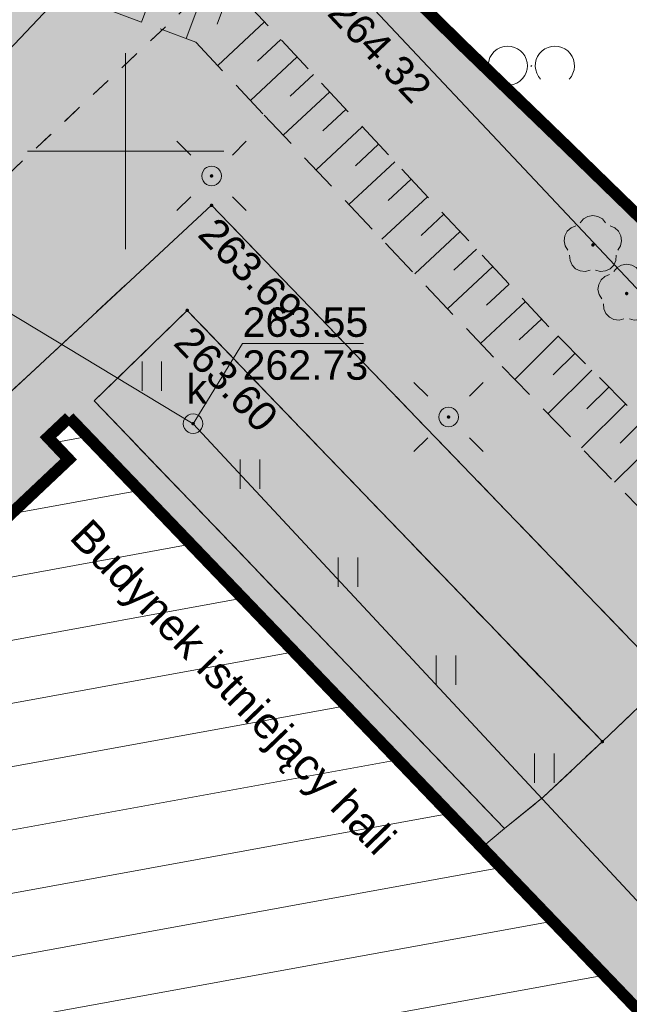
# Model space of a CAD drawing. Header units: metres. Extents: x 7427040 to 7427559, y 5541084 to 5541580.
# Tile 76 of 99: x 7427347 to 7427363, y 5541328 to 5541353. Entities that reach past the tile are written whole.
import ezdxf
from ezdxf.enums import TextEntityAlignment as Align

# ---------------------------------------------------------------- set-up
doc = ezdxf.new("R2010")
doc.units = ezdxf.units.M
doc.header["$MEASUREMENT"] = 0
for name, pattern in [('DASHED2', [0.375, 0.25, -0.125]), ('PRZER1-1', [1, 0.5, -0.5]), ('PRZER2-1', [1.5, 1, -0.5])]:
    doc.linetypes.add(name, pattern=pattern)
doc.layers.get('0').update_dxf_attribs({"color": 4})
for name, color, linetype, lineweight in [('__ELEKTRYKA', 94, 'Continuous', 0), ('__OPISY', 7, 'Continuous', 0), ('_PZT_NAWIERZCHNIE_L', 7, 'Continuous', 13), ('A_budynki istniejące_L', 252, 'Continuous', 70), ('A_granica terenu do wniosku o ULICP', 151, 'DASHED2', 40), ('E_gn_typ', 1, 'Continuous', 30), ('E_opisy', 3, 'Continuous', 30), ('GEPPGD', 7, 'Continuous', 13), ('GESBZO', 7, 'Continuous', 53), ('GESDZI', 7, 'Continuous', 13), ('GESUZY', 96, 'Continuous', 13), ('GSLKOG', 7, 'Continuous', 30), ('GSLKRW', 7, 'Continuous', 30), ('GSPRDL', 96, 'Continuous', 13), ('GSPWPS', 7, 'Continuous', 13), ('GSPWPS_O', 7, 'Continuous', 13), ('GSSKOD', 7, 'Continuous', 13), ('GSSUTR', 7, 'Continuous', 13), ('GSSZAD', 7, 'Continuous', 13), ('GSSZSN', 7, 'Continuous', 13), ('GULKPR', 36, 'Continuous', 13), ('GULWPR', 5, 'Continuous', 13), ('GUPELA', 7, 'Continuous', 13), ('GUPKSD', 36, 'Continuous', 13), ('GUPKSD_O', 36, 'Continuous', 13), ('GUPPRZ', 7, 'Continuous', 13), ('GUPPRZ_O', 7, 'Continuous', 13), ('Ramka sekcyjna', 224, 'Continuous', 13)]:
    doc.layers.add(name, color=color, linetype=linetype, lineweight=lineweight)
for name, color, linetype, lineweight, transparency in [('A_budynki istniejące_H', 252, 'Continuous', 0, 0.5), ('A_chodniki_H', 253, 'Continuous', 13, 0.3), ('A_tereny zielone', 73, 'Continuous', 13, 0.7)]:
    doc.layers.add(name, color=color, linetype=linetype, lineweight=lineweight, transparency=transparency)
doc.styles.add('Arial', font='arial.ttf')
doc.styles.add('ARIAL 500', font='arial.ttf', dxfattribs={"height": 0.8})
doc.styles.add('GN_atrybuty', font='simplex.shx', dxfattribs={"width": 0.8})
doc.styles.add('Style-romans', font='romans.shx')

# ---------------------------------------------------------------- blocks, each defined once
blk = doc.blocks.new('D_GEPPGD1_2')
at = {"lineweight": -2, "extrusion": (0, 0, -1)}
blk.add_hatch(color=0, dxfattribs=at).paths.add_polyline_path([(0, -0.045), (-0.013906, -0.042798), (-0.02645, -0.036406), (-0.036406, -0.02645), (-0.042798, -0.013906), (-0.045, 0), (-0.042798, 0.013906), (-0.036406, 0.02645), (-0.02645, 0.036406), (-0.013906, 0.042798), (0, 0.045), (0.013906, 0.042798), (0.02645, 0.036406), (0.036406, 0.02645), (0.042798, 0.013906), (0.045, 0), (0.042798, -0.013906), (0.036406, -0.02645), (0.02645, -0.036406), (0.013906, -0.042798)])
blk = doc.blocks.new('D_GUPKSD1_1')
at = {"color": 0, "lineweight": -2, "flags": 128}
blk.add_lwpolyline([(0, 0.25), (0.064705, 0.241481), (0.125, 0.216506), (0.176777, 0.176777), (0.216506, 0.125), (0.241481, 0.064705), (0.25, 0), (0.241481, -0.064705), (0.216506, -0.125), (0.176777, -0.176777), (0.125, -0.216506), (0.064705, -0.241481), (0, -0.25), (-0.064705, -0.241481), (-0.125, -0.216506), (-0.176777, -0.176777), (-0.216506, -0.125), (-0.241481, -0.064705), (-0.25, 0), (-0.241481, 0.064705), (-0.216506, 0.125), (-0.176777, 0.176777), (-0.125, 0.216506), (-0.064705, 0.241481), (0, 0.25)], close=True, dxfattribs=at)
blk = doc.blocks.new('D_GSPRDL1')
at = {"lineweight": -2, "extrusion": (0, 0, -1)}
blk.add_hatch(color=0, dxfattribs=at).paths.add_polyline_path([(0, -0.045), (-0.013906, -0.042798), (-0.02645, -0.036406), (-0.036406, -0.02645), (-0.042798, -0.013906), (-0.045, 0), (-0.042798, 0.013906), (-0.036406, 0.02645), (-0.02645, 0.036406), (-0.013906, 0.042798), (0, 0.045), (0.013906, 0.042798), (0.02645, 0.036406), (0.036406, 0.02645), (0.042798, 0.013906), (0.045, 0), (0.042798, -0.013906), (0.036406, -0.02645), (0.02645, -0.036406), (0.013906, -0.042798)])
at = {"color": 0, "lineweight": -2, "flags": 128}
for points in [[(-0.324277, 0.563333), (-0.240553, 0.662679), (-0.127956, 0.727494), (0, 0.75), (0.127956, 0.727494), (0.240553, 0.662679), (0.324277, 0.563333)], [(-0.635969, -0.134326), (-0.70458, -0.024001), (-0.731429, 0.103115), (-0.713292, 0.231763), (-0.652348, 0.346501), (-0.55591, 0.433559), (-0.435555, 0.482485)], [(0.435555, 0.482485), (0.55591, 0.433559), (0.652348, 0.346501), (0.713292, 0.231763), (0.731429, 0.103115), (0.70458, -0.024001), (0.635969, -0.134326)], [(-0.068773, -0.646351), (-0.194901, -0.677512), (-0.324092, -0.663766), (-0.440839, -0.606763), (-0.531129, -0.513345), (-0.584125, -0.394725), (-0.593465, -0.265141)], [(0.593465, -0.265141), (0.584125, -0.394725), (0.531129, -0.513345), (0.440839, -0.606763), (0.324092, -0.663766), (0.194901, -0.677512), (0.068773, -0.646351)]]:
    blk.add_lwpolyline(points, dxfattribs=at)
blk = doc.blocks.new('D_GUPPRZ1')
at = {"lineweight": -2, "extrusion": (0, 0, -1)}
blk.add_hatch(color=0, dxfattribs=at).paths.add_polyline_path([(0, -0.045), (-0.011647, -0.043467), (-0.0225, -0.038971), (-0.03182, -0.03182), (-0.038971, -0.0225), (-0.043467, -0.011647), (-0.045, 0), (-0.043467, 0.011647), (-0.038971, 0.0225), (-0.03182, 0.03182), (-0.0225, 0.038971), (-0.011647, 0.043467), (0, 0.045), (0.011647, 0.043467), (0.0225, 0.038971), (0.03182, 0.03182), (0.038971, 0.0225), (0.043467, 0.011647), (0.045, 0), (0.043467, -0.011647), (0.038971, -0.0225), (0.03182, -0.03182), (0.0225, -0.038971), (0.011647, -0.043467)])
blk = doc.blocks.new('D_GSPWPS1')
at = {"lineweight": -2, "extrusion": (0, 0, -1)}
blk.add_hatch(color=0, dxfattribs=at).paths.add_polyline_path([(0, -0.045), (-0.011647, -0.043467), (-0.0225, -0.038971), (-0.03182, -0.03182), (-0.038971, -0.0225), (-0.043467, -0.011647), (-0.045, 0), (-0.043467, 0.011647), (-0.038971, 0.0225), (-0.03182, 0.03182), (-0.0225, 0.038971), (-0.011647, 0.043467), (0, 0.045), (0.011647, 0.043467), (0.0225, 0.038971), (0.03182, 0.03182), (0.038971, 0.0225), (0.043467, 0.011647), (0.045, 0), (0.043467, -0.011647), (0.038971, -0.0225), (0.03182, -0.03182), (0.0225, -0.038971), (0.011647, -0.043467)])
blk = doc.blocks.new('D_GUPELA2')
at = {"lineweight": -2}
blk.add_hatch(color=0, dxfattribs=at).paths.add_polyline_path([(0.002013, -0.044955), (-0.00982, -0.043916), (-0.020466, -0.040077), (-0.029541, -0.033946), (-0.036867, -0.025804), (-0.04187, -0.01649), (-0.04461, -0.005909), (-0.044532, 0.006476), (-0.041285, 0.017903), (-0.034764, 0.028574), (-0.024479, 0.03776), (-0.013449, 0.042943), (-0.001087, 0.044987), (0.011881, 0.043403), (0.021281, 0.03965), (0.030065, 0.033482), (0.038133, 0.023893), (0.043117, 0.012881), (0.044986, 0.001113), (0.044323, -0.007777), (0.040557, -0.019497), (0.033417, -0.030138), (0.024849, -0.037517), (0.013788, -0.042836)])
at = {"color": 0, "lineweight": -2, "flags": 128}
for points in [[(-0.883883, 0.883883), (-0.53033, 0.53033)], [(0.883883, 0.883883), (0.53033, 0.53033)], [(-0.883883, -0.883883), (-0.53033, -0.53033)], [(0.883883, -0.883883), (0.53033, -0.53033)]]:
    blk.add_lwpolyline(points, dxfattribs=at)
blk = doc.blocks.new('D_GUPELA1')
at = {"color": 0, "lineweight": -2, "flags": 128}
blk.add_lwpolyline([(0, 0.25), (0.064705, 0.241481), (0.125, 0.216506), (0.176777, 0.176777), (0.216506, 0.125), (0.241481, 0.064705), (0.25, 0), (0.241481, -0.064705), (0.216506, -0.125), (0.176777, -0.176777), (0.125, -0.216506), (0.064705, -0.241481), (0, -0.25), (-0.064705, -0.241481), (-0.125, -0.216506), (-0.176777, -0.176777), (-0.216506, -0.125), (-0.241481, -0.064705), (-0.25, 0), (-0.241481, 0.064705), (-0.216506, 0.125), (-0.176777, 0.176777), (-0.125, 0.216506), (-0.064705, 0.241481), (0, 0.25)], close=True, dxfattribs=at)
blk = doc.blocks.new('D_KOLO')
at = {"lineweight": -2, "extrusion": (0, 0, -1)}
blk.add_hatch(color=0, dxfattribs=at).paths.add_polyline_path([(0, -0.175), (-0.045293, -0.169037), (-0.0875, -0.151554), (-0.123744, -0.123744), (-0.151554, -0.0875), (-0.169037, -0.045293), (-0.175, 0), (-0.169037, 0.045293), (-0.151554, 0.0875), (-0.123744, 0.123744), (-0.0875, 0.151554), (-0.045293, 0.169037), (0, 0.175), (0.045293, 0.169037), (0.0875, 0.151554), (0.123744, 0.123744), (0.151554, 0.0875), (0.169037, 0.045293), (0.175, 0), (0.169037, -0.045293), (0.151554, -0.0875), (0.123744, -0.123744), (0.0875, -0.151554), (0.045293, -0.169037)])
blk = doc.blocks.new('D_GSSZAD3')
at = {"color": 0, "lineweight": -2, "flags": 128}
blk.add_lwpolyline([(-0.6, 0.5), (-0.513176, 0.492404), (-0.42899, 0.469846), (-0.35, 0.433013), (-0.278606, 0.383022), (-0.216978, 0.321394), (-0.166987, 0.25), (-0.130154, 0.17101), (-0.107596, 0.086824), (-0.1, 0), (-0.107596, -0.086824), (-0.130154, -0.17101), (-0.166987, -0.25), (-0.222125, -0.32743), (-0.290921, -0.393027), (-0.370887, -0.444418), (-0.459134, -0.479746), (-0.552472, -0.497736), (-0.647528, -0.497736), (-0.740866, -0.479746), (-0.829113, -0.444418), (-0.909079, -0.393027), (-0.977875, -0.32743), (-1.033013, -0.25), (-1.0725, -0.163534), (-1.094911, -0.071157), (-1.099434, 0.023791), (-1.085906, 0.117879), (-1.054816, 0.207708), (-1.007288, 0.290028), (-0.94504, 0.361867), (-0.87032, 0.420627), (-0.785831, 0.464184), (-0.694626, 0.490964), (-0.6, 0.5)], close=True, dxfattribs=at)
blk.add_lwpolyline([(0.234697, -0.341399), (0.179845, -0.271053), (0.138367, -0.192079), (0.111581, -0.106992), (0.100342, -0.018499), (0.105007, 0.070582), (0.125427, 0.157417), (0.160952, 0.239242), (0.210451, 0.313452), (0.27235, 0.377684), (0.344678, 0.429896), (0.425132, 0.468424), (0.511152, 0.492043), (0.6, 0.5), (0.688848, 0.492043), (0.774868, 0.468424), (0.855322, 0.429896), (0.92765, 0.377684), (0.989549, 0.313452), (1.039048, 0.239242), (1.074573, 0.157417), (1.094993, 0.070582), (1.099658, -0.018499), (1.088419, -0.106992), (1.061633, -0.192079), (1.020155, -0.271053), (0.965303, -0.341399)], dxfattribs=at)
blk = doc.blocks.new('D_GSSUTR1')
at = {"color": 0, "lineweight": -2, "flags": 128}
for points in [[(-0.25666, 0.36165), (-0.25666, -0.38835)], [(0.24334, -0.38835), (0.24334, 0.36165)]]:
    blk.add_lwpolyline(points, dxfattribs=at)
blk = doc.blocks.new('*U59')
at = {"layer": 'GESBZO', "color": 252, "linetype": 'Continuous', "lineweight": 30, "flags": 128}
blk.add_lwpolyline([(72.21, -17.423), (73.85, -15.873), (73.32, -15.313), (73.86, -14.803), (73.86, -14.803), (99.42, -41.453)], dxfattribs=at)
blk = doc.blocks.new('SIT-G1 BOISKO')
at = {"layer": 'GESDZI', "color": 252, "linetype": 'Continuous', "lineweight": 13, "flags": 128}
blk.add_lwpolyline([(7427241.97, 5541307.49), (7427230.33, 5541315.24), (7427210.43, 5541329.61), (7427196.99, 5541343.41), (7427172.66, 5541368.39), (7427206.1, 5541403.07), (7427222.77, 5541419.91), (7427222.77, 5541419.91), (7427244.15, 5541442.18), (7427252.46, 5541450.31), (7427254.41, 5541453.57), (7427259.22, 5541448.94), (7427268.91, 5541439.64), (7427284.23, 5541424.73), (7427296.48, 5541413.08), (7427315.34, 5541394.75), (7427334.14, 5541376.5), (7427348.33, 5541362.8), (7427358.58, 5541352.7), (7427361.29, 5541350.08), (7427363.62, 5541347.81)], dxfattribs=at)
blk.add_lwpolyline([(7427393.53, 5541357.98), (7427374.21, 5541337.71), (7427366.52, 5541345.04), (7427363.62, 5541347.81), (7427361.29, 5541350.08), (7427358.58, 5541352.7), (7427348.33, 5541362.8), (7427371.33, 5541378.06), (7427374.77, 5541374.95), (7427393.53, 5541357.98)], close=True, dxfattribs=at)
at = {"layer": 'GESUZY', "color": 96, "linetype": 'PRZER1-1', "lineweight": 13}
for points in [[(7427172.66, 5541368.39), (7427206.1, 5541403.07), (7427222.77, 5541419.91), (7427244.15, 5541442.18), (7427252.46, 5541450.31), (7427254.41, 5541453.57), (7427259.22, 5541448.94), (7427268.91, 5541439.64), (7427284.23, 5541424.73), (7427296.48, 5541413.08), (7427315.34, 5541394.75), (7427334.14, 5541376.5), (7427348.33, 5541362.8), (7427354.64, 5541356.58), (7427273.39, 5541280.26), (7427247.55, 5541303.23), (7427241.97, 5541307.49), (7427230.33, 5541315.24), (7427210.43, 5541329.61), (7427196.99, 5541343.41), (7427172.66, 5541368.39)], [(7427393.53, 5541357.98), (7427374.21, 5541337.71), (7427366.52, 5541345.04), (7427363.62, 5541347.81), (7427361.29, 5541350.08), (7427358.58, 5541352.7), (7427354.64, 5541356.58), (7427348.33, 5541362.8), (7427371.33, 5541378.06), (7427374.77, 5541374.95), (7427393.53, 5541357.98)], [(7427324.78, 5541228.21), (7427320.15, 5541236.27), (7427305.53, 5541250.41), (7427281.57, 5541272.99), (7427273.39, 5541280.26), (7427354.64, 5541356.58), (7427358.58, 5541352.7), (7427361.29, 5541350.08), (7427363.62, 5541347.81), (7427366.52, 5541345.04), (7427374.21, 5541337.71), (7427378.19, 5541333.92), (7427396.7, 5541315.71), (7427402.05, 5541310.46), (7427383.24, 5541290.03), (7427367.48, 5541272.62), (7427365.33, 5541270.24), (7427360.53, 5541265.49), (7427345.01, 5541249.37), (7427332.02, 5541235.75), (7427327.9, 5541231.44), (7427324.78, 5541228.21)]]:
    blk.add_lwpolyline(points, close=True, dxfattribs=at)
at = {"layer": 'GSLKOG', "color": 252, "linetype": 'Continuous', "lineweight": 13, "flags": 128}
blk.add_lwpolyline([(7427371.63, 5541337.36), (7427366.28, 5541343.04), (7427355.66, 5541354.34), (7427350.4, 5541359.97), (7427347.92, 5541362.68)], dxfattribs=at)
at = {"layer": 'GSLKRW', "color": 252, "linetype": 'Continuous', "lineweight": 13, "flags": 128}
blk.add_lwpolyline([(7427363.83, 5541336.54), (7427362.15, 5541334.94), (7427360.64, 5541333.52), (7427359.66, 5541332.72), (7427359.08, 5541332.24)], dxfattribs=at)
at = {"layer": 'GSSKOD', "color": 252, "linetype": 'PRZER2-1', "lineweight": 13}
for points in [[(7427363.83, 5541336.54), (7427352.19, 5541348.62), (7427344.66, 5541341.63), (7427333.96, 5541352.05), (7427333.2, 5541352.27), (7427330.14, 5541355.32), (7427329.45, 5541354.65), (7427313.14, 5541370.37), (7427299.43, 5541383.63), (7427279.18, 5541403.15), (7427279.16, 5541407.3), (7427277.41, 5541408.96), (7427269.89, 5541416.27), (7427269.12, 5541416.97), (7427261.75, 5541424.2), (7427262.8, 5541425.24), (7427270.14, 5541432.76), (7427260.46, 5541442.38), (7427263.58, 5541445.06), (7427262.363, 5541446.11), (7427261.31, 5541446.04), (7427254.6, 5541451.9)], [(7427346.91, 5541340.59), (7427348.55, 5541342.14), (7427348.02, 5541342.7), (7427348.56, 5541343.21), (7427359.081, 5541332.241), (7427359.66, 5541332.72), (7427349.2, 5541343.63), (7427351.57, 5541345.94), (7427362.15, 5541334.94), (7427363.83, 5541336.54)]]:
    blk.add_lwpolyline(points, dxfattribs=at)
at = {"layer": 'GSSUTR', "color": 252, "linetype": 'PRZER2-1', "lineweight": 13}
blk.add_lwpolyline([(7427362.15, 5541334.94), (7427351.57, 5541345.94), (7427349.2, 5541343.63), (7427359.66, 5541332.72), (7427360.64, 5541333.52), (7427362.15, 5541334.94)], close=True, dxfattribs=at)
at = {"layer": 'GSSZAD', "color": 252, "linetype": 'PRZER2-1', "lineweight": 13}
blk.add_lwpolyline([(7427360.34, 5541352.19), (7427360.33, 5541352.17), (7427360.35, 5541352.17), (7427360.34, 5541352.19)], close=True, dxfattribs=at)
at = {"layer": 'GSSZSN', "color": 252, "linetype": 'PRZER2-1', "lineweight": 13}
for points in [[(7427367.01, 5541339.26), (7427360.79, 5541345.52), (7427352.94, 5541353.94), (7427352.72, 5541353.94), (7427349.82, 5541355.02), (7427346.77, 5541355.89), (7427345.37, 5541356.92), (7427344.01, 5541358.73), (7427342.86, 5541360.6), (7427344.52, 5541362.7), (7427341.78, 5541365.66), (7427338.74, 5541368.78), (7427331.29, 5541375.97), (7427317.04, 5541389.6), (7427310.13, 5541396.18), (7427293.62, 5541411.76)], [(7427289.93, 5541414.03), (7427339.74, 5541365.82), (7427340.81, 5541364.86), (7427342.7, 5541363.44), (7427341.08, 5541360.86), (7427342.38, 5541358.76), (7427344.35, 5541355.93), (7427345.34, 5541354.92), (7427346.24, 5541354.75), (7427349.47, 5541353.64), (7427351.79, 5541352.78), (7427353.53, 5541350.92), (7427359.6, 5541344.51), (7427365.76, 5541338.15)]]:
    blk.add_lwpolyline(points, dxfattribs=at)
at = {"layer": 'GSSZSN', "color": 252, "linetype": 'Continuous', "lineweight": 13, "flags": 128}
for points in [[(7427350.894, 5541354.62), (7427350.401, 5541353.295)], [(7427352.036, 5541354.195), (7427351.543, 5541352.871)], [(7427352.607, 5541353.982), (7427352.331, 5541353.24)], [(7427353.539, 5541353.297), (7427352.346, 5541352.185)], [(7427353.955, 5541352.852), (7427353.359, 5541352.296)], [(7427354.37, 5541352.406), (7427353.179, 5541351.295)], [(7427354.786, 5541351.96), (7427354.191, 5541351.406)], [(7427355.201, 5541351.515), (7427354.015, 5541350.408)], [(7427355.617, 5541351.069), (7427355.025, 5541350.517)], [(7427356.032, 5541350.623), (7427354.853, 5541349.523)], [(7427356.448, 5541350.177), (7427355.86, 5541349.629)], [(7427356.863, 5541349.732), (7427355.691, 5541348.638)], [(7427357.279, 5541349.286), (7427356.694, 5541348.741)], [(7427357.695, 5541348.84), (7427356.529, 5541347.753)], [(7427358.11, 5541348.395), (7427357.529, 5541347.853)], [(7427358.526, 5541347.949), (7427357.367, 5541346.868)], [(7427358.941, 5541347.503), (7427358.363, 5541346.965)], [(7427359.357, 5541347.057), (7427358.205, 5541345.983)], [(7427359.772, 5541346.612), (7427359.198, 5541346.076)], [(7427360.188, 5541346.166), (7427359.043, 5541345.098)], [(7427360.603, 5541345.72), (7427360.033, 5541345.188)], [(7427361.027, 5541345.282), (7427359.919, 5541344.181)], [(7427361.456, 5541344.85), (7427360.899, 5541344.296)], [(7427361.886, 5541344.417), (7427360.767, 5541343.306)], [(7427362.315, 5541343.985), (7427361.753, 5541343.426)], [(7427362.745, 5541343.553), (7427361.615, 5541342.43)], [(7427363.174, 5541343.121), (7427362.606, 5541342.556)], [(7427363.604, 5541342.688), (7427362.463, 5541341.554)]]:
    blk.add_lwpolyline(points, dxfattribs=at)
at = {"layer": 'GULKPR', "color": 36, "linetype": 'Continuous', "lineweight": 13, "flags": 128}
blk.add_lwpolyline([(7427328.11, 5541358.42), (7427339.33, 5541350.54), (7427351.72, 5541343.05), (7427380.94, 5541311.63), (7427375.67, 5541306.25)], dxfattribs=at)
at = {"layer": 'GULWPR', "color": 5, "linetype": 'Continuous', "lineweight": 13, "flags": 128}
blk.add_lwpolyline([(7427356.388, 5541206.632), (7427351.29, 5541214.766), (7427343.789, 5541226.978), (7427325.646, 5541255.633), (7427318.177, 5541264.649), (7427289.352, 5541297.729), (7427307.021, 5541314.352), (7427324.392, 5541330.604), (7427343.566, 5541348.927), (7427349.406, 5541355.105), (7427365.953, 5541366.878), (7427381.45, 5541377.432)], dxfattribs=at)
at = {"layer": 'GUPPRZ_O', "color": 36, "linetype": 'Continuous', "lineweight": 13, "flags": 128}
blk.add_lwpolyline([(7427351.72, 5541343.05), (7427352.98, 5541345.092), (7427356.06, 5541345.092)], dxfattribs=at)
at = {"layer": 'Ramka sekcyjna', "color": 252, "linetype": 'Continuous', "lineweight": 13, "flags": 128}
for points in [[(7427350, 5541347.5), (7427350, 5541352.5)], [(7427352.5, 5541350), (7427347.5, 5541350)]]:
    blk.add_lwpolyline(points, dxfattribs=at)
at = {"layer": 'GEPPGD', "color": 7, "linetype": 'Continuous', "lineweight": 13}
for p in [(7427358.58, 5541352.7), (7427361.29, 5541350.08)]:
    blk.add_blockref('D_GEPPGD1_2', p, dxfattribs=at)
at = {"layer": 'GESBZO', "color": 252, "linetype": 'Continuous', "lineweight": 30}
blk.add_blockref('*U59', (7427274.7, 5541358.013), dxfattribs=at)
at = {"layer": 'GSLKOG', "color": 7, "linetype": 'Continuous', "lineweight": 13, "rotation": 133.2231460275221}
blk.add_blockref('D_KOLO', (7427358.402, 5541351.423), dxfattribs=at)
blk.add_blockref('D_KOLO', (7427358.402, 5541351.423), dxfattribs=at)
at = {"layer": 'GSPRDL', "color": 96, "linetype": 'Continuous', "lineweight": 13}
for p in [(7427361.91, 5541347.61), (7427362.77, 5541346.37)]:
    blk.add_blockref('D_GSPRDL1', p, dxfattribs=at)
at = {"layer": 'GSPWPS', "color": 7, "linetype": 'Continuous', "lineweight": 13}
for p in [(7427352.19, 5541348.62), (7427351.57, 5541345.94), (7427362.15, 5541334.94)]:
    blk.add_blockref('D_GSPWPS1', p, dxfattribs=at)
at = {"layer": 'GSSUTR', "color": 7, "linetype": 'Continuous', "lineweight": 13}
for p in [(7427350.675, 5541344.274), (7427353.175, 5541341.774), (7427355.675, 5541339.274), (7427358.175, 5541336.774), (7427360.675, 5541334.274)]:
    blk.add_blockref('D_GSSUTR1', p, dxfattribs=at)
at = {"layer": 'GSSZAD', "color": 7, "linetype": 'Continuous', "lineweight": 13}
blk.add_blockref('D_GSSZAD3', (7427360.34, 5541352.18), dxfattribs=at)
at = {"layer": 'GUPELA', "color": 7, "linetype": 'Continuous', "lineweight": 13}
for name, p in [('D_GUPELA2', (7427352.19, 5541349.37)), ('D_GUPELA1', (7427352.19, 5541349.37)), ('D_GUPELA2', (7427358.23, 5541343.22)), ('D_GUPELA1', (7427358.23, 5541343.22))]:
    blk.add_blockref(name, p, dxfattribs=at)
at = {"layer": 'GUPKSD', "color": 36, "linetype": 'Continuous', "lineweight": 13}
blk.add_blockref('D_GUPKSD1_1', (7427351.72, 5541343.05), dxfattribs=at)
at = {"layer": 'GUPPRZ', "color": 36, "linetype": 'Continuous', "lineweight": 13}
blk.add_blockref('D_GUPPRZ1', (7427351.72, 5541343.05), dxfattribs=at)
at = {"layer": 'GSPWPS_O', "color": 252, "linetype": 'Continuous', "lineweight": 13, "style": 'Arial'}
for s, rotation, p in [('264.32', 313.3415, (7427355.111, 5541353.496)), ('263.69', 313.9373, (7427351.806, 5541347.852)), ('263.60', 313.885, (7427351.186, 5541345.085))]:
    blk.add_text(s, height=0.75, rotation=rotation, dxfattribs=at).set_placement(p)
at = {"layer": 'GUPKSD_O', "color": 36, "linetype": 'Continuous', "lineweight": 13, "style": 'Arial'}
blk.add_text('k', height=0.75, dxfattribs=at).set_placement((7427351.55, 5541343.56))
at = {"layer": 'GUPPRZ_O', "color": 36, "linetype": 'Continuous', "lineweight": 13, "style": 'Arial'}
for s, p in [('263.55', (7427352.98, 5541345.265)), ('262.73', (7427352.98, 5541344.17))]:
    blk.add_text(s, height=0.75, dxfattribs=at).set_placement(p)
blk = doc.blocks.new('MULTILEADER_1')
at = {"layer": 'E_opisy', "flags": 128}
for points in [[(77.035, 55.312), (80.933, 49.687)], [(80.933, 49.687), (81.101, 49.687)], [(81.101, 49.687), (95.851, 49.687)]]:
    blk.add_lwpolyline(points, dxfattribs=at)
at = {"layer": 'E_opisy', "extrusion": (0, 0, -1)}
blk.add_solid([(-76.925, 55.236), (-76.579, 55.969), (-77.144, 55.388)], dxfattribs=at)
at = {"layer": 'E_opisy', "style": 'Style-romans', "width": 0.7}
for s, p in [('Wejście okablowania do', (81.241, 50.887)), ('budynku typu szczelne gazo i', (81.181, 49.387)), ('wodoodporne.', (81.211, 47.887))]:
    blk.add_text(s, height=0.9, dxfattribs=at).set_placement(p, align=Align.TOP_LEFT)
blk = doc.blocks.new('elektryka 2024.12.09')
at = {"layer": 'E_opisy'}
blk.add_blockref('MULTILEADER_1', (0, 0), dxfattribs=at)
blk = doc.blocks.new('PZT 1 BOISKO')
at = {"layer": 'A_budynki istniejące_H'}
h = blk.add_hatch(dxfattribs=at)
h.set_pattern_fill('ANSI31', color=256, pattern_type=2)
h.set_pattern_definition([(10.3329, (7427118.8115, 5541381.4284), (-0.284745, 1.561754), [])])
h.paths.add_polyline_path([(7427348.02, 5541342.7), (7427348.55, 5541342.14), (7427346.91, 5541340.59), (7427346.38, 5541341.14), (7427345.85, 5541340.64), (7427346.38, 5541340.08), (7427344.73, 5541338.52), (7427344.21, 5541339.06), (7427343.69, 5541338.56), (7427344.22, 5541338), (7427342.56, 5541336.43), (7427342.05, 5541336.97), (7427341.54, 5541336.49), (7427342.06, 5541335.94), (7427340.39, 5541334.36), (7427339.88, 5541334.9), (7427339.36, 5541334.4), (7427339.88, 5541333.85), (7427338.25, 5541332.29), (7427337.73, 5541332.84), (7427337.2, 5541332.35), (7427337.73, 5541331.79), (7427336.07, 5541330.21), (7427335.55, 5541330.76), (7427335.02, 5541330.26), (7427335.55, 5541329.71), (7427333.92, 5541328.17), (7427333.4, 5541328.71), (7427332.86, 5541328.2), (7427333.39, 5541327.65), (7427331.75, 5541326.1), (7427331.23, 5541326.64), (7427330.7, 5541326.14), (7427331.23, 5541325.59), (7427329.59, 5541324.03), (7427329.06, 5541324.58), (7427328.54, 5541324.08), (7427329.07, 5541323.51), (7427327.43, 5541321.95), (7427326.9, 5541322.51), (7427326.37, 5541322), (7427326.9, 5541321.44), (7427325.25, 5541319.87), (7427324.73, 5541320.42), (7427324.21, 5541319.92), (7427324.73, 5541319.37), (7427323.08, 5541317.81), (7427322.56, 5541318.36), (7427322.02, 5541317.85), (7427322.56, 5541317.29), (7427320.92, 5541315.74), (7427320.4, 5541316.29), (7427319.88, 5541315.8), (7427320.41, 5541315.24), (7427318.75, 5541313.66), (7427318.22, 5541314.22), (7427317.7, 5541313.72), (7427318.22, 5541313.16), (7427316.58, 5541311.6), (7427316.06, 5541312.15), (7427315.53, 5541311.64), (7427316.06, 5541311.08), (7427314.41, 5541309.51), (7427313.89, 5541310.06), (7427313.36, 5541309.56), (7427313.89, 5541309), (7427312.26, 5541307.45), (7427311.71, 5541308.03), (7427311.18, 5541307.52), (7427311.73, 5541306.95), (7427310.09, 5541305.39), (7427309.55, 5541305.95), (7427309.02, 5541305.45), (7427309.56, 5541304.89), (7427307.88, 5541303.31), (7427307.37, 5541303.85), (7427306.85, 5541303.36), (7427307.37, 5541302.8), (7427305.72, 5541301.23), (7427305.2, 5541301.78), (7427304.69, 5541301.3), (7427305.22, 5541300.73), (7427303.57, 5541299.16), (7427303.049, 5541299.711), (7427302.531, 5541299.221), (7427303.061, 5541298.659), (7427301.361, 5541297.051), (7427300.86, 5541297.58), (7427300.32, 5541297.07), (7427325.87, 5541270.38), (7427326.42, 5541270.89), (7427325.88, 5541271.45), (7427327.53, 5541273.01), (7427328.05, 5541272.46), (7427328.58, 5541272.97), (7427328.06, 5541273.52), (7427329.71, 5541275.09), (7427330.229, 5541274.539), (7427330.76, 5541275.04), (7427330.23, 5541275.6), (7427331.87, 5541277.15), (7427339.16, 5541269.65), (7427337.19, 5541267.77), (7427337.53, 5541267.44), (7427376.93, 5541304.94), (7427371.954, 5541310.144), (7427369.27, 5541312.95), (7427370.92, 5541314.51), (7427371.41, 5541313.98), (7427371.94, 5541314.48), (7427371.44, 5541315.01), (7427373.09, 5541316.57), (7427373.58, 5541316.05), (7427374.12, 5541316.56), (7427348.56, 5541343.21)])
at = {"layer": 'A_chodniki_H'}
h = blk.add_hatch(dxfattribs=at)
h.set_pattern_fill('GENERAL_HEXAGON', color=256, pattern_type=2)
h.set_pattern_definition([(258.63756, (7427116.40293, 5541359.69487), (0.31839488, -0.0639825), [0.1875, -0.375]), (18.63756, (7427116.40293, 5541359.69487), (-0.10378698, 0.3077293), [0.1875, -0.375]), (318.63756, (7427116.366, 5541359.51105), (0.2146079, 0.2437468), [0.1875, -0.375])])
h.paths.add_polyline_path([(7427312.886, 5541243.296), (7427318.546, 5541237.821), (7427318.49, 5541238.43), (7427319.15, 5541240.43), (7427320.48, 5541241.81), (7427326.5, 5541247.52), (7427335.07, 5541252.64), (7427336.85, 5541254), (7427338.44, 5541255.52), (7427341.9, 5541251.93), (7427352.26, 5541261.86), (7427350.51, 5541263.66), (7427364.25, 5541276.73), (7427384.85, 5541296.39), (7427386.58, 5541294.57), (7427400.33, 5541309.31), (7427386.39, 5541323.91), (7427384.86, 5541322.51), (7427383.48, 5541321.65), (7427381.81, 5541321.37), (7427380.25, 5541322.03), (7427379.36, 5541322.8), (7427365.08, 5541337.79), (7427363.83, 5541336.54), (7427352.19, 5541348.62), (7427344.66, 5541341.63), (7427333.96, 5541352.05), (7427333.2, 5541352.27), (7427330.14, 5541355.32), (7427329.45, 5541354.65), (7427313.14, 5541370.37), (7427299.43, 5541383.63), (7427279.18, 5541403.15), (7427279.16, 5541407.3), (7427277.41, 5541408.96), (7427269.89, 5541416.27), (7427269.12, 5541416.97), (7427261.75, 5541424.2), (7427262.8, 5541425.24), (7427270.14, 5541432.76), (7427260.46, 5541442.38), (7427263.413, 5541444.916), (7427262.182, 5541446.098), (7427261.31, 5541446.04), (7427254.6, 5541451.9), (7427253.84, 5541451.05), (7427260.89, 5541444.87), (7427250.46, 5541432.98), (7427243.069, 5541439.459), (7427239.97, 5541435.86), (7427241.49, 5541434.47), (7427237.09, 5541433.1), (7427215.39, 5541410.29), (7427203.65, 5541398.59), (7427179.98, 5541375.21), (7427179.64, 5541375.47), (7427174.622, 5541370.425), (7427172.66, 5541368.39), (7427177.975, 5541362.933), (7427178.93, 5541363.93), (7427180.22, 5541365.25), (7427182.35, 5541363.35), (7427184.913, 5541361.02), (7427189.686, 5541356.68), (7427192.59, 5541354.04), (7427194.13, 5541352.7), (7427200.71, 5541346.78), (7427205.99, 5541352.83), (7427189.68, 5541367.45), (7427190.38, 5541368.24), (7427189.77, 5541369.07), (7427188.92, 5541368.13), (7427184.92, 5541371.82), (7427184.71, 5541375.16), (7427186.78, 5541377.78), (7427205.72, 5541396.49), (7427217.81, 5541408.93), (7427235.67, 5541427.08), (7427241.49, 5541428.41), (7427249.5, 5541429.45), (7427248.26, 5541428.16), (7427251.32, 5541425.57), (7427252.19, 5541426.68), (7427250.75, 5541427.87), (7427251.26, 5541428.48), (7427255.82, 5541428.46), (7427262.97, 5541421.54), (7427277.72, 5541407.27), (7427277.779, 5541403.101), (7427298.73, 5541382.85), (7427312.44, 5541369.59), (7427328.68, 5541353.98), (7427342.95, 5541340.01), (7427298.49, 5541297.32), (7427325.08, 5541269.7), (7427323.12, 5541267.86), (7427330.09, 5541260.41), (7427328.58, 5541258.61), (7427322.112, 5541252.376), (7427321.745, 5541252.036), (7427321.378, 5541251.695), (7427321.012, 5541251.355), (7427317.72, 5541248.3), (7427319.57, 5541246.44), (7427330.31, 5541256.89), (7427333.96, 5541260.42), (7427335.79, 5541258.5), (7427333.98, 5541256.76), (7427324.47, 5541250.91), (7427323.95, 5541250.54), (7427319.57, 5541246.44), (7427319.57, 5541246.44), (7427317.84, 5541244.85), (7427316.18, 5541243.72), (7427314.75, 5541243.25)])
h.paths.add_polyline_path([(7427348.56, 5541343.21), (7427374.12, 5541316.56), (7427373.58, 5541316.05), (7427373.09, 5541316.57), (7427371.44, 5541315.01), (7427371.94, 5541314.48), (7427371.41, 5541313.98), (7427370.92, 5541314.51), (7427369.27, 5541312.95), (7427371.954, 5541310.144), (7427376.93, 5541304.94), (7427337.53, 5541267.44), (7427337.19, 5541267.77), (7427339.16, 5541269.65), (7427331.87, 5541277.15), (7427330.23, 5541275.6), (7427330.76, 5541275.04), (7427330.229, 5541274.539), (7427329.71, 5541275.09), (7427328.06, 5541273.52), (7427328.58, 5541272.97), (7427328.05, 5541272.46), (7427327.53, 5541273.01), (7427325.88, 5541271.45), (7427326.42, 5541270.89), (7427325.87, 5541270.38), (7427300.32, 5541297.07), (7427300.86, 5541297.58), (7427301.361, 5541297.051), (7427303.061, 5541298.659), (7427302.531, 5541299.221), (7427303.049, 5541299.711), (7427303.57, 5541299.16), (7427305.22, 5541300.73), (7427304.69, 5541301.3), (7427305.2, 5541301.78), (7427305.72, 5541301.23), (7427307.37, 5541302.8), (7427306.85, 5541303.36), (7427307.37, 5541303.85), (7427307.88, 5541303.31), (7427309.56, 5541304.89), (7427309.02, 5541305.45), (7427309.55, 5541305.95), (7427310.09, 5541305.39), (7427311.73, 5541306.95), (7427311.18, 5541307.52), (7427311.71, 5541308.03), (7427312.26, 5541307.45), (7427313.89, 5541309), (7427313.36, 5541309.56), (7427313.89, 5541310.06), (7427314.41, 5541309.51), (7427316.06, 5541311.08), (7427315.53, 5541311.64), (7427316.06, 5541312.15), (7427316.58, 5541311.6), (7427318.22, 5541313.16), (7427317.7, 5541313.72), (7427318.22, 5541314.22), (7427318.75, 5541313.66), (7427320.41, 5541315.24), (7427319.88, 5541315.8), (7427320.4, 5541316.29), (7427320.92, 5541315.74), (7427322.56, 5541317.29), (7427322.02, 5541317.85), (7427322.56, 5541318.36), (7427323.08, 5541317.81), (7427324.73, 5541319.37), (7427324.21, 5541319.92), (7427324.73, 5541320.42), (7427325.25, 5541319.87), (7427326.9, 5541321.44), (7427326.37, 5541322), (7427326.9, 5541322.51), (7427327.43, 5541321.95), (7427329.07, 5541323.51), (7427328.54, 5541324.08), (7427329.06, 5541324.58), (7427329.59, 5541324.03), (7427331.23, 5541325.59), (7427330.7, 5541326.14), (7427331.23, 5541326.64), (7427331.75, 5541326.1), (7427333.39, 5541327.65), (7427332.86, 5541328.2), (7427333.4, 5541328.71), (7427333.92, 5541328.17), (7427335.55, 5541329.71), (7427335.02, 5541330.26), (7427335.55, 5541330.76), (7427336.07, 5541330.21), (7427337.73, 5541331.79), (7427337.2, 5541332.35), (7427337.73, 5541332.84), (7427338.25, 5541332.29), (7427339.88, 5541333.85), (7427339.36, 5541334.4), (7427339.88, 5541334.9), (7427340.39, 5541334.36), (7427342.06, 5541335.94), (7427341.54, 5541336.49), (7427342.05, 5541336.97), (7427342.56, 5541336.43), (7427344.22, 5541338), (7427343.69, 5541338.56), (7427344.21, 5541339.06), (7427344.73, 5541338.52), (7427346.38, 5541340.08), (7427345.85, 5541340.64), (7427346.38, 5541341.14), (7427346.91, 5541340.59), (7427348.55, 5541342.14), (7427348.02, 5541342.7)], flags=16)
h.paths.add_polyline_path([(7427351.57, 5541345.94), (7427362.15, 5541334.94), (7427360.65, 5541333.528), (7427359.66, 5541332.72), (7427349.201, 5541343.629)], flags=16)
h.paths.add_polyline_path([(7427367.98, 5541328.49), (7427369.23, 5541327.62), (7427376.47, 5541320.1), (7427377.44, 5541318.27), (7427377.4, 5541316.06), (7427376.82, 5541314.84), (7427376.01, 5541315.63), (7427373.453, 5541318.311), (7427370.115, 5541321.81), (7427364.079, 5541328.138), (7427365.353, 5541328.772)], flags=16)
at = {"layer": 'A_tereny zielone'}
h = blk.add_hatch(color=256, dxfattribs=at)
h.paths.add_polyline_path([(7427324.78, 5541228.21), (7427320.15, 5541236.27), (7427318.546, 5541237.821), (7427318.49, 5541238.43), (7427319.15, 5541240.43), (7427320.48, 5541241.81), (7427326.5, 5541247.52), (7427335.07, 5541252.64), (7427336.85, 5541254), (7427338.44, 5541255.52), (7427341.9, 5541251.93), (7427352.26, 5541261.86), (7427350.51, 5541263.66), (7427364.25, 5541276.73), (7427384.85, 5541296.39), (7427386.58, 5541294.57), (7427400.33, 5541309.31), (7427386.39, 5541323.91), (7427384.86, 5541322.51), (7427383.48, 5541321.65), (7427381.81, 5541321.37), (7427380.25, 5541322.03), (7427379.36, 5541322.8), (7427365.08, 5541337.79), (7427363.83, 5541336.54), (7427352.19, 5541348.62), (7427344.66, 5541341.63), (7427333.96, 5541352.05), (7427333.2, 5541352.27), (7427330.14, 5541355.32), (7427329.45, 5541354.65), (7427313.14, 5541370.37), (7427299.43, 5541383.63), (7427279.18, 5541403.15), (7427279.16, 5541407.3), (7427277.41, 5541408.96), (7427269.89, 5541416.27), (7427269.12, 5541416.97), (7427261.75, 5541424.2), (7427262.8, 5541425.24), (7427270.14, 5541432.76), (7427260.46, 5541442.38), (7427263.413, 5541444.916), (7427268.91, 5541439.64), (7427269.612, 5541438.962), (7427267.81, 5541437.12), (7427268.24, 5541436.7), (7427270.47, 5541434.69), (7427272.179, 5541436.459), (7427282.328, 5541426.581), (7427280.89, 5541425.01), (7427283.3, 5541422.5), (7427284.71, 5541421.28), (7427286.228, 5541422.83), (7427296.48, 5541413.08), (7427315.34, 5541394.75), (7427334.14, 5541376.5), (7427348.33, 5541362.8), (7427358.58, 5541352.7), (7427361.29, 5541350.08), (7427363.62, 5541347.81), (7427366.52, 5541345.04), (7427373.099, 5541338.769), (7427371.84, 5541337.44), (7427372.92, 5541336.41), (7427374.211, 5541337.709), (7427378.19, 5541333.92), (7427396.7, 5541315.71), (7427402.05, 5541310.46), (7427383.24, 5541290.03), (7427367.48, 5541272.62), (7427365.33, 5541270.24), (7427360.53, 5541265.49), (7427345.01, 5541249.37), (7427332.02, 5541235.75), (7427327.9, 5541231.44)])
h.paths.add_polyline_path([(7427329.43, 5541355.16), (7427321.278, 5541363.03), (7427312.899, 5541371.129), (7427323.217, 5541381.812), (7427339.74, 5541365.82)], flags=16)
h.paths.add_polyline_path([(7427333.7, 5541353.99), (7427331.59, 5541356.15), (7427335.31, 5541359.75), (7427337.42, 5541357.48)], flags=16)
h.paths.add_polyline_path([(7427326.352, 5541237.954), (7427322.013, 5541242.346), (7427326.796, 5541246.889), (7427331.617, 5541249.912), (7427331.883, 5541249.488), (7427327.104, 5541246.491), (7427322.727, 5541242.334), (7427326.708, 5541238.306)], flags=16)
h.paths.add_polyline_path([(7427326.903, 5541233.524), (7427319.234, 5541240.333), (7427319.566, 5541240.707), (7427326.877, 5541234.216), (7427326.99, 5541234.334), (7427327.35, 5541233.986)], flags=16)
blk.add_hatch(color=256, dxfattribs=at).paths.add_polyline_path([(7427359.66, 5541332.72), (7427349.201, 5541343.629), (7427351.57, 5541345.94), (7427362.15, 5541334.94), (7427360.65, 5541333.528)])
at = {"layer": '_PZT_NAWIERZCHNIE_L', "flags": 128}
for points in [[(7427254.6, 5541451.9), (7427261.31, 5541446.04), (7427262.182, 5541446.098), (7427263.413, 5541444.916), (7427260.46, 5541442.38), (7427270.14, 5541432.76), (7427262.8, 5541425.24), (7427261.75, 5541424.2), (7427269.12, 5541416.97), (7427269.89, 5541416.27), (7427277.41, 5541408.96), (7427279.16, 5541407.3), (7427279.18, 5541403.15), (7427299.43, 5541383.63), (7427313.14, 5541370.37), (7427329.45, 5541354.65), (7427330.14, 5541355.32), (7427333.2, 5541352.27), (7427333.96, 5541352.05), (7427344.66, 5541341.63), (7427352.19, 5541348.62), (7427363.83, 5541336.54)], [(7427254.6, 5541451.9), (7427261.31, 5541446.04), (7427262.182, 5541446.098), (7427263.413, 5541444.916), (7427260.46, 5541442.38), (7427270.14, 5541432.76), (7427262.8, 5541425.24), (7427261.75, 5541424.2), (7427269.12, 5541416.97), (7427269.89, 5541416.27), (7427277.41, 5541408.96), (7427279.16, 5541407.3), (7427279.18, 5541403.15), (7427299.43, 5541383.63), (7427313.14, 5541370.37), (7427329.45, 5541354.65), (7427330.14, 5541355.32), (7427333.2, 5541352.27), (7427333.96, 5541352.05), (7427344.66, 5541341.63), (7427352.19, 5541348.62), (7427363.83, 5541336.54)], [(7427363.62, 5541347.81), (7427361.29, 5541350.08), (7427358.58, 5541352.7), (7427348.33, 5541362.8), (7427334.14, 5541376.5), (7427315.34, 5541394.75), (7427296.48, 5541413.08)], [(7427269.89, 5541416.27), (7427277.41, 5541408.96), (7427279.16, 5541407.3), (7427279.18, 5541403.15), (7427299.43, 5541383.63), (7427313.14, 5541370.37), (7427329.45, 5541354.65), (7427330.14, 5541355.32), (7427333.2, 5541352.27), (7427333.96, 5541352.05), (7427344.66, 5541341.63), (7427352.19, 5541348.62), (7427363.83, 5541336.54)]]:
    blk.add_lwpolyline(points, dxfattribs=at)
blk.add_lwpolyline([(7427351.57, 5541345.94), (7427362.15, 5541334.94), (7427360.65, 5541333.528), (7427359.66, 5541332.72), (7427349.201, 5541343.629), (7427351.57, 5541345.94)], close=True, dxfattribs=at)
at = {"layer": 'A_budynki istniejące_L', "const_width": 0.3, "flags": 128}
for points in [[(7427348.56, 5541343.21), (7427374.12, 5541316.56)], [(7427346.91, 5541340.59), (7427348.55, 5541342.14), (7427348.02, 5541342.7), (7427348.56, 5541343.21)]]:
    blk.add_lwpolyline(points, dxfattribs=at)
at = {"layer": 'A_granica terenu do wniosku o ULICP', "ltscale": 5, "const_width": 0.3, "flags": 128}
blk.add_lwpolyline([(7427254.41, 5541453.57), (7427252.46, 5541450.31), (7427244.15, 5541442.18), (7427222.77, 5541419.91), (7427206.1, 5541403.07), (7427172.66, 5541368.39), (7427210.43, 5541329.61), (7427230.33, 5541315.24), (7427241.97, 5541307.49), (7427247.55, 5541303.23), (7427281.57, 5541272.99), (7427305.53, 5541250.41), (7427320.15, 5541236.27), (7427324.78, 5541228.21), (7427327.9, 5541231.44), (7427332.02, 5541235.75), (7427345.01, 5541249.37), (7427360.53, 5541265.49), (7427365.33, 5541270.24), (7427367.48, 5541272.62), (7427383.24, 5541290.03), (7427402.05, 5541310.46), (7427396.7, 5541315.71), (7427378.19, 5541333.92), (7427374.211, 5541337.709), (7427366.52, 5541345.04), (7427363.62, 5541347.81), (7427361.29, 5541350.08), (7427358.58, 5541352.7), (7427348.33, 5541362.8), (7427334.14, 5541376.5), (7427315.34, 5541394.75), (7427296.48, 5541413.08), (7427284.23, 5541424.73), (7427268.91, 5541439.64), (7427263.413, 5541444.916), (7427259.22, 5541448.94), (7427254.41, 5541453.57)], dxfattribs=at)
at = {"layer": '__ELEKTRYKA', "rotation": 316.3328862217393}
blk.add_blockref('elektryka 2024.12.09', (7427250, 5541350), dxfattribs=at)
at = {"layer": '__OPISY', "ltscale": 0.01, "insert": (7427349.11, 5541340.683), "char_height": 0.8, "width": 16.82942, "attachment_point": 1, "rotation": 313.9429, "style": 'ARIAL 500'}
blk.add_mtext('Budynek istniejący hali ', dxfattribs=at)
at = {"layer": 'E_gn_typ', "style": 'GN_atrybuty', "width": 0.9, "flags": 8}
for p in [(7427416.237, 5541237.381), (7427411.812, 5541232.473)]:
    blk.add_attdef('ILOŚĆ_ŻYŁ', text='', height=0.9, rotation=318.0369, dxfattribs=at).set_placement(p, align=Align.MIDDLE_LEFT)

msp = doc.modelspace()

# ---------------------------------------------------------------- block references
at = {"color": 7, "linetype": 'Continuous', "lineweight": 0}
for name in ['SIT-G1 BOISKO', 'PZT 1 BOISKO']:
    msp.add_blockref(name, (0, 0), dxfattribs=at)

doc.saveas('drawing.dxf')
